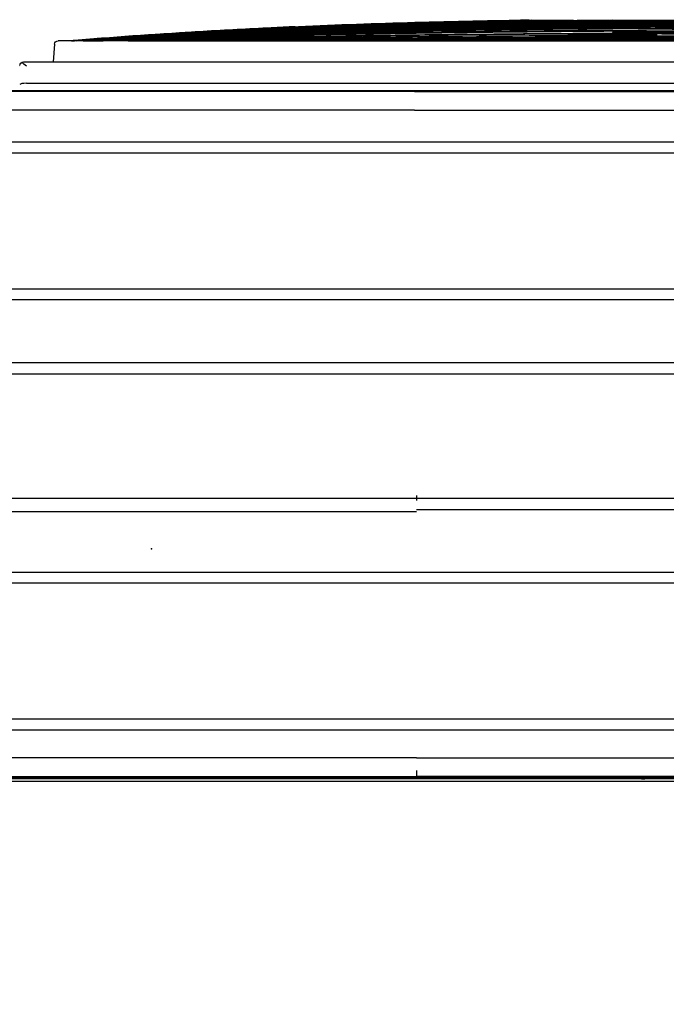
# Model space of a CAD drawing. Header units: millimetres. Extents: x -424979 to 718034, y -72486 to 344972.
# Tile 29 of 256: x 413353 to 414396, y 17683 to 19272. Entities that reach past the tile are written whole.
import ezdxf
from ezdxf import colors
from ezdxf.entities.mleader import LeaderData, LeaderLine
from ezdxf.math import Vec2, Vec3

# ---------------------------------------------------------------- set-up
doc = ezdxf.new("R2010")
doc.units = ezdxf.units.MM
doc.header["$MEASUREMENT"] = 0
doc.layers.add('IS_KLIM Opis_Średnice', color=7, linetype='Continuous', lineweight=9)
doc.layers.add('IS_KLIM_urządzenia', color=3, linetype='Continuous')

# ---------------------------------------------------------------- blocks, each defined once
blk = doc.blocks.new('G$CE471A013')
at = {"linetype": 'Continuous'}
for p, q in [((-63.256, 37.301), (6.245, 37.301)), ((-62.823, 37.151), (6.095, 37.151)), ((23.598, 37.069), (-66.48, 37.069)), ((-63.211, 37.029), (-21.491, 37.029)), ((-21.491, 36.7), (-21.491, 37.034)), ((20.329, 37.029), (-21.491, 37.029)), ((-55.564, 34.525), (12.681, 34.525)), ((12.681, 33.925), (-55.564, 33.925)), ((-53.591, 26.625), (10.708, 26.625)), ((10.708, 26.025), (-53.591, 26.025)), ((-21.491, 22.784), (12.474, 22.784)), ((-21.491, 22.659), (-55.356, 22.659)), ((-21.491, 22.059), (-55.356, 22.059)), ((-21.491, 21.902), (-21.491, 22.171)), ((12.474, 22.059), (-21.491, 22.059)), ((-21.391, 15.359), (-55.356, 15.359)), ((12.474, 15.359), (-21.391, 15.359)), ((-21.391, 14.759), (-55.356, 14.759)), ((12.474, 14.759), (-21.391, 14.759)), ((-53.591, 11.393), (10.708, 11.393)), ((10.708, 10.793), (-53.591, 10.793)), ((-55.564, 3.493), (12.681, 3.493)), ((12.681, 2.893), (-55.564, 2.893)), ((-61.567, 0.144), (18.685, 0.144)), ((-21.391, 0.184), (-59.916, 0.184)), ((-21.391, 0.184), (17.062, 0.184)), ((-0.517, -0.263), (-62.643, -0.263)), ((-0.367, -1.413), (-63.178, -1.413)), ((-2.02, -2.359), (-1.953, -1.413)), ((-0.357, -1.413), (-0.367, -1.413)), ((-0.15, -1.15), (-0.16, -1.15)), ((-7.032, -2.545), (-57.042, -2.545)), ((-32.037, -2.644), (-32.037, -2.642)), ((-7.032, -2.545), (-2.219, -2.545)), ((-5.317, -2.545), (-5.317, -2.545))]:
    blk.add_line(p, q, dxfattribs=at)
at = {"linetype": 'Continuous', "extrusion": (0, 0, -1)}
for centre, start in [((0.357, -1.213), 180), ((2.219, -2.345), 184)]:
    blk.add_arc(centre, 0.2, start, 270, dxfattribs=at)
at = {"linetype": 'Continuous'}
for centre, major_axis, ratio, start_param, end_param in [((-33.789, 36.701), (1.086, 0), 0.414214, 1.241354, 1.558544), ((-0.517, -0.199), (0.36, 0), 0.176327, 4.712389, 6.279863), ((-0.517, -1.053), (-0.355, 0.355), 0.176327, 1.745329, 2.532861)]:
    blk.add_ellipse(centre, major_axis=major_axis, ratio=ratio, start_param=start_param, end_param=end_param, dxfattribs=at)
for points, degree in [([(-21.491, 36.025), (-63.136, 36.025)], 1), ([(-21.491, 36.025), (-7.576, 36.025), (6.339, 36.025), (20.254, 36.025)], 3), ([(-21.391, 1.188), (-34.734, 1.188), (-48.077, 1.188), (-61.42, 1.188)], 3), ([(-21.391, 1.188), (-8.082, 1.188), (5.228, 1.188), (18.538, 1.188)], 3), ([(-32.037, -3.003), (-41.686, -2.945), (-51.334, -2.803), (-60.98, -2.546)], 3), ([(-32.037, -2.832), (-41.595, -2.794), (-51.153, -2.706), (-60.71, -2.546)], 3), ([(-32.037, -2.642), (-35.976, -2.636), (-39.916, -2.626), (-43.855, -2.612)], 3), ([(-32.037, -2.832), (-22.479, -2.794), (-12.921, -2.706), (-3.364, -2.546)], 3), ([(-32.037, -2.578), (-32.037, -2.579), (-32.037, -2.581), (-32.037, -2.583)], 3), ([(-32.037, -2.639), (-32.037, -2.64), (-32.037, -2.641), (-32.037, -2.642)], 3), ([(-7.721, -2.556), (-7.116, -2.553), (-6.512, -2.549), (-5.907, -2.545)], 3), ([(-7.585, -2.858), (-6.064, -2.768), (-4.543, -2.669), (-3.024, -2.559)], 3), ([(-2.956, -2.552), (-3.001, -2.555), (-3.046, -2.558), (-3.091, -2.561)], 3), ([(-2.956, -2.553), (-3.001, -2.556), (-3.046, -2.559), (-3.091, -2.562)], 3), ([(-2.956, -2.553), (-3.001, -2.556), (-3.046, -2.559), (-3.091, -2.562)], 3), ([(-2.956, -2.554), (-3.001, -2.557), (-3.046, -2.56), (-3.091, -2.563)], 3), ([(-3.09, -2.557), (-3.045, -2.554), (-3, -2.552), (-2.955, -2.549)], 3), ([(-2.955, -2.549), (-3, -2.552), (-3.045, -2.554), (-3.09, -2.557)], 3), ([(-2.957, -2.549), (-3.001, -2.551), (-3.045, -2.553), (-3.089, -2.555)], 3), ([(-2.932, -2.554), (-2.977, -2.557), (-3.022, -2.56), (-3.067, -2.564)], 3), ([(-3.024, -2.56), (-3.024, -2.56), (-3.024, -2.56)], 2), ([(-3.023, -2.559), (-3.023, -2.559), (-3.023, -2.559)], 2), ([(-3.022, -2.55), (-3.022, -2.55), (-3.022, -2.55)], 2), ([(-32.037, -2.772), (-32.861, -2.77), (-33.685, -2.767), (-34.509, -2.764)], 3), ([(-32.037, -2.89), (-32.838, -2.886), (-33.64, -2.882), (-34.441, -2.877)], 3), ([(-32.037, -2.71), (-32.037, -2.711), (-32.037, -2.712), (-32.037, -2.713)], 3), ([(-32.037, -2.772), (-31.213, -2.77), (-30.389, -2.767), (-29.565, -2.764)], 3), ([(-32.037, -2.77), (-32.037, -2.771), (-32.037, -2.772), (-32.037, -2.772)], 3), ([(-32.037, -2.829), (-32.037, -2.83), (-32.037, -2.831), (-32.037, -2.832)], 3), ([(-32.037, -2.89), (-31.236, -2.886), (-30.434, -2.882), (-29.633, -2.877)], 3), ([(-32.037, -2.887), (-32.037, -2.888), (-32.037, -2.889), (-32.037, -2.89)], 3), ([(-32.037, -2.945), (-32.037, -2.945), (-32.037, -2.946), (-32.037, -2.947)], 3), ([(-32.037, -3.001), (-32.037, -3.002), (-32.037, -3.003), (-32.037, -3.003)], 3), ([(-32.037, -3.161), (-32.037, -3.162), (-32.037, -3.162), (-32.037, -3.163)], 3), ([(-18.164, -2.749), (-17.391, -2.739), (-16.618, -2.728), (-15.845, -2.717)], 3), ([(-17.799, -2.785), (-15.415, -2.748), (-13.032, -2.706), (-10.649, -2.657)], 3), ([(-41.256, -3.247), (-38.183, -3.313), (-35.11, -3.36), (-32.037, -3.388)], 3), ([(-40.922, -3.533), (-38.628, -3.589), (-36.333, -3.627), (-34.038, -3.648)], 3), ([(-39.963, -3.342), (-37.321, -3.397), (-34.679, -3.437), (-32.037, -3.462)], 3), ([(-37.196, -3.36), (-35.477, -3.388), (-33.757, -3.41), (-32.037, -3.426)], 3), ([(-34.126, -3.648), (-34.097, -3.648), (-34.067, -3.648), (-34.038, -3.648)], 3), ([(-32.037, -3.306), (-32.719, -3.3), (-33.402, -3.293), (-34.084, -3.286)], 3), ([(-32.037, -3.651), (-32.295, -3.649), (-32.552, -3.648), (-32.81, -3.646)], 3), ([(-32.037, -3.428), (-32.138, -3.427), (-32.24, -3.426), (-32.341, -3.425)], 3), ([(-32.037, -3.637), (-32.128, -3.636), (-32.22, -3.636), (-32.311, -3.635)], 3), ([(-32.037, -3.211), (-32.037, -3.211), (-32.037, -3.212), (-32.037, -3.213)], 3), ([(-32.037, -3.259), (-32.037, -3.259), (-32.037, -3.26), (-32.037, -3.261)], 3), ([(-25.483, -3.299), (-27.667, -3.338), (-29.852, -3.368), (-32.037, -3.388)], 3), ([(-32.037, -3.304), (-32.037, -3.305), (-32.037, -3.306), (-32.037, -3.306)], 3), ([(-32.037, -3.348), (-32.037, -3.348), (-32.037, -3.349), (-32.037, -3.349)], 3), ([(-32.037, -3.388), (-32.037, -3.389), (-32.037, -3.389), (-32.037, -3.39)], 3), ([(-32.037, -3.426), (-32.037, -3.427), (-32.037, -3.427), (-32.037, -3.428)], 3), ([(-32.037, -3.462), (-32.037, -3.462), (-32.037, -3.463), (-32.037, -3.463)], 3), ([(-32.037, -3.494), (-32.037, -3.495), (-32.037, -3.495), (-32.037, -3.496)], 3), ([(-32.037, -3.525), (-32.037, -3.525), (-32.037, -3.525), (-32.037, -3.526)], 3), ([(-32.037, -3.552), (-32.037, -3.552), (-32.037, -3.553), (-32.037, -3.553)], 3), ([(-32.037, -3.577), (-32.037, -3.577), (-32.037, -3.578), (-32.037, -3.578)], 3), ([(-27.275, -3.582), (-28.862, -3.608), (-30.45, -3.626), (-32.037, -3.636)], 3), ([(-32.037, -3.599), (-32.037, -3.599), (-32.037, -3.6), (-32.037, -3.6)], 3), ([(-28.055, -3.611), (-29.382, -3.629), (-30.71, -3.642), (-32.037, -3.65)], 3), ([(-32.037, -3.619), (-32.037, -3.619), (-32.037, -3.619), (-32.037, -3.619)], 3), ([(-32.037, -3.637), (-31.89, -3.636), (-31.744, -3.635), (-31.597, -3.634)], 3), ([(-32.037, -3.636), (-32.037, -3.636), (-32.037, -3.637), (-32.037, -3.637)], 3), ([(-32.037, -3.651), (-31.405, -3.647), (-30.773, -3.643), (-30.142, -3.637)], 3), ([(-32.037, -3.65), (-32.037, -3.65), (-32.037, -3.65), (-32.037, -3.651)], 3), ([(-19.077, -3.415), (-22.729, -3.537), (-26.382, -3.615), (-30.036, -3.648)], 3), ([(-29.948, -3.648), (-29.977, -3.648), (-30.006, -3.648), (-30.036, -3.648)], 3), ([(-29.948, -3.648), (-28.516, -3.635), (-27.085, -3.615), (-25.654, -3.588)], 3), ([(-18.767, -3.419), (-22.083, -3.533), (-25.4, -3.609), (-28.717, -3.646)], 3), ([(-28.676, -3.646), (-28.69, -3.646), (-28.703, -3.646), (-28.717, -3.646)], 3), ([(-28.676, -3.646), (-27.337, -3.631), (-25.999, -3.61), (-24.66, -3.582)], 3), ([(-28.008, -3.648), (-28.016, -3.648), (-28.023, -3.648), (-28.031, -3.648)], 3), ([(-27.658, -3.652), (-27.662, -3.652), (-27.665, -3.652), (-27.668, -3.652)], 3), ([(-27.551, -3.657), (-27.552, -3.684)], 1), ([(-27.551, -3.657), (-27.238, -3.653), (-26.925, -3.649), (-26.612, -3.645)], 3), ([(-27.551, -3.657), (-27.551, -3.657), (-27.551, -3.657), (-27.551, -3.657)], 3), ([(-27.514, -3.604), (-25.962, -3.58), (-24.41, -3.549), (-22.859, -3.51)], 3)]:
    blk.add_open_spline(points, degree=degree, dxfattribs=at)
for points, knots in [([(-32.037, -3.261), (-36.938, -3.218), (-41.838, -3.138), (-51.533, -2.903), (-56.327, -2.75), (-61.119, -2.546)], [0, 0, 0, 0, 0.505409, 0.505409, 1, 1, 1, 1]), ([(-61.118, -2.551), (-56.329, -2.844), (-51.536, -3.059), (-41.841, -3.378), (-36.939, -3.481), (-32.037, -3.525)], [0, 0, 0, 0, 0.494599, 0.494599, 1, 1, 1, 1]), ([(-32.037, -3.496), (-36.939, -3.451), (-41.841, -3.35), (-51.536, -3.04), (-56.329, -2.832), (-61.118, -2.551)], [0, 0, 0, 0, 0.505401, 0.505401, 1, 1, 1, 1]), ([(-61.118, -2.551), (-56.329, -2.832), (-51.536, -3.039), (-41.841, -3.349), (-36.939, -3.45), (-32.037, -3.494)], [0, 0, 0, 0, 0.494599, 0.494599, 1, 1, 1, 1]), ([(-32.037, -3.553), (-36.94, -3.512), (-41.841, -3.407), (-51.536, -3.079), (-56.33, -2.856), (-61.118, -2.552)], [0, 0, 0, 0, 0.505401, 0.505401, 1, 1, 1, 1]), ([(-32.037, -3.526), (-36.939, -3.483), (-41.841, -3.38), (-51.536, -3.06), (-56.329, -2.845), (-61.118, -2.552)], [0, 0, 0, 0, 0.505401, 0.505401, 1, 1, 1, 1]), ([(-32.037, -3.6), (-36.94, -3.563), (-41.842, -3.457), (-51.537, -3.114), (-56.33, -2.879), (-61.118, -2.553)], [0, 0, 0, 0, 0.505401, 0.505401, 1, 1, 1, 1]), ([(-32.037, -3.578), (-36.94, -3.538), (-41.842, -3.433), (-51.537, -3.097), (-56.33, -2.868), (-61.118, -2.553)], [0, 0, 0, 0, 0.505401, 0.505401, 1, 1, 1, 1]), ([(-32.037, -3.619), (-36.94, -3.585), (-41.843, -3.48), (-51.538, -3.13), (-56.331, -2.889), (-61.118, -2.554)], [0, 0, 0, 0, 0.505401, 0.505401, 1, 1, 1, 1]), ([(-32.037, -3.39), (-36.939, -3.345), (-41.84, -3.252), (-51.533, -2.975), (-56.326, -2.793), (-61.115, -2.549)], [0, 0, 0, 0, 0.505465, 0.505465, 1, 1, 1, 1]), ([(-61.106, -2.549), (-56.319, -2.779), (-51.53, -2.951), (-41.839, -3.214), (-36.938, -3.303), (-32.037, -3.348)], [0, 0, 0, 0, 0.494375, 0.494375, 1, 1, 1, 1]), ([(-32.037, -3.111), (-36.937, -3.076), (-41.838, -3.01), (-51.506, -2.824), (-56.274, -2.704), (-61.042, -2.546)], [0, 0, 0, 0, 0.50677, 0.50677, 1, 1, 1, 1]), ([(-32.037, -3.058), (-36.937, -3.025), (-41.837, -2.966), (-51.506, -2.797), (-56.274, -2.688), (-61.041, -2.545)], [0, 0, 0, 0, 0.506778, 0.506778, 1, 1, 1, 1]), ([(-61.021, -2.546), (-56.261, -2.688), (-51.499, -2.795), (-41.837, -2.964), (-36.937, -3.023), (-32.037, -3.056)], [0, 0, 0, 0, 0.492868, 0.492868, 1, 1, 1, 1]), ([(-32.037, -3.349), (-36.938, -3.305), (-41.839, -3.215), (-51.494, -2.953), (-56.248, -2.782), (-61, -2.554)], [0, 0, 0, 0, 0.507485, 0.507485, 1, 1, 1, 1]), ([(-32.037, -3.213), (-36.938, -3.173), (-41.838, -3.097), (-51.488, -2.878), (-56.237, -2.737), (-60.984, -2.551)], [0, 0, 0, 0, 0.507767, 0.507767, 1, 1, 1, 1]), ([(-60.984, -2.551), (-56.237, -2.736), (-51.488, -2.877), (-41.838, -3.095), (-36.938, -3.17), (-32.037, -3.211)], [0, 0, 0, 0, 0.492233, 0.492233, 1, 1, 1, 1]), ([(-60.984, -2.552), (-56.237, -2.752), (-51.488, -2.903), (-41.839, -3.136), (-36.938, -3.216), (-32.037, -3.259)], [0, 0, 0, 0, 0.492233, 0.492233, 1, 1, 1, 1]), ([(-32.037, -2.947), (-34.87, -2.932), (-37.702, -2.91), (-43.368, -2.851), (-46.201, -2.816), (-51.866, -2.73), (-54.699, -2.68), (-58.666, -2.597), (-59.8, -2.572), (-60.934, -2.546)], [0, 0, 0, 0, 0.294057, 0.294057, 0.58814, 0.58814, 0.882227, 0.882227, 1, 1, 1, 1]), ([(-60.894, -2.547), (-58.354, -2.605), (-55.814, -2.657), (-50.519, -2.751), (-47.764, -2.792), (-42.254, -2.862), (-39.498, -2.891), (-35.174, -2.926), (-33.606, -2.936), (-32.037, -2.945)], [0, 0, 0, 0, 0.264103, 0.264103, 0.550513, 0.550513, 0.836923, 0.836923, 1, 1, 1, 1]), ([(-60.501, -2.547), (-57.467, -2.586), (-54.433, -2.62), (-49.709, -2.664), (-48.019, -2.679), (-42.949, -2.718), (-39.569, -2.739), (-34.805, -2.76), (-33.421, -2.765), (-32.037, -2.77)], [0, 0, 0, 0, 0.319801, 0.319801, 0.497905, 0.497905, 0.854114, 0.854114, 1, 1, 1, 1]), ([(-32.037, -2.713), (-34.859, -2.706), (-37.681, -2.696), (-41.915, -2.677), (-43.326, -2.67), (-47.56, -2.647), (-50.382, -2.629), (-55.564, -2.59), (-57.923, -2.569), (-60.283, -2.546)], [0, 0, 0, 0, 0.299747, 0.299747, 0.449624, 0.449624, 0.749381, 0.749381, 1, 1, 1, 1]), ([(-60.283, -2.546), (-58.036, -2.568), (-55.79, -2.587), (-52.212, -2.614), (-50.88, -2.623), (-46.883, -2.65), (-44.219, -2.664), (-38.89, -2.689), (-36.225, -2.699), (-33.053, -2.707), (-32.545, -2.709), (-32.037, -2.71)], [0, 0, 0, 0, 0.238571, 0.238571, 0.380065, 0.380065, 0.663055, 0.663055, 0.946044, 0.946044, 1, 1, 1, 1]), ([(-32.037, -3.463), (-36.939, -3.418), (-41.84, -3.319), (-51.147, -3.031), (-55.552, -2.852), (-59.955, -2.614)], [0, 0, 0, 0, 0.526489, 0.526489, 1, 1, 1, 1]), ([(-58.091, -2.545), (-55.347, -2.562), (-52.602, -2.575), (-48.884, -2.591), (-47.911, -2.595), (-44.991, -2.607), (-43.045, -2.613), (-39.152, -2.625), (-37.205, -2.63), (-34.185, -2.636), (-33.111, -2.638), (-32.037, -2.639)], [0, 0, 0, 0, 0.31601, 0.31601, 0.42808, 0.42808, 0.652219, 0.652219, 0.876357, 0.876357, 1, 1, 1, 1]), ([(-32.037, -2.583), (-36.954, -2.579), (-41.87, -2.572), (-49.186, -2.558), (-51.586, -2.553), (-53.986, -2.547)], [0, 0, 0, 0, 0.672022, 0.672022, 1, 1, 1, 1]), ([(-32.037, -3.058), (-27.137, -3.025), (-22.236, -2.966), (-12.557, -2.796), (-7.778, -2.688), (-3, -2.544)], [0, 0, 0, 0, 0.506209, 0.506209, 1, 1, 1, 1]), ([(-32.037, -3.111), (-27.136, -3.076), (-22.236, -3.01), (-12.557, -2.824), (-7.778, -2.704), (-3, -2.545)], [0, 0, 0, 0, 0.506209, 0.506209, 1, 1, 1, 1]), ([(-5.983, -2.545), (-8.727, -2.562), (-11.472, -2.575), (-15.189, -2.591), (-16.163, -2.595), (-19.083, -2.607), (-21.029, -2.613), (-24.922, -2.625), (-26.869, -2.63), (-29.889, -2.636), (-30.963, -2.638), (-32.037, -2.639)], [0, 0, 0, 0, 0.31601, 0.31601, 0.42808, 0.42808, 0.652219, 0.652219, 0.876357, 0.876357, 1, 1, 1, 1]), ([(-32.037, -2.578), (-32.037, -2.577), (-32.037, -2.575), (-32.037, -2.569), (-32.037, -2.565), (-32.037, -2.556), (-32.037, -2.551), (-32.037, -2.545)], [0, 0, 0, 0, 0.356764, 0.356764, 0.713527, 0.713527, 1, 1, 1, 1]), ([(-32.037, -3.261), (-27.136, -3.218), (-22.236, -3.138), (-12.541, -2.903), (-7.747, -2.75), (-2.955, -2.546)], [0, 0, 0, 0, 0.505409, 0.505409, 1, 1, 1, 1]), ([(-32.037, -2.947), (-29.204, -2.932), (-26.371, -2.91), (-20.706, -2.851), (-17.873, -2.816), (-12.207, -2.73), (-9.375, -2.68), (-5.408, -2.597), (-4.274, -2.572), (-3.139, -2.546)], [0, 0, 0, 0, 0.294057, 0.294057, 0.58814, 0.58814, 0.882227, 0.882227, 1, 1, 1, 1]), ([(-32.037, -2.713), (-29.215, -2.706), (-26.392, -2.696), (-22.159, -2.677), (-20.748, -2.67), (-16.514, -2.647), (-13.692, -2.629), (-8.513, -2.59), (-6.157, -2.569), (-3.8, -2.546)], [0, 0, 0, 0, 0.299848, 0.299848, 0.449777, 0.449777, 0.749636, 0.749636, 1, 1, 1, 1]), ([(-3.791, -2.546), (-6.037, -2.568), (-8.284, -2.587), (-11.862, -2.614), (-13.194, -2.623), (-17.191, -2.65), (-19.855, -2.664), (-25.184, -2.689), (-27.848, -2.699), (-31.021, -2.707), (-31.529, -2.709), (-32.037, -2.71)], [0, 0, 0, 0, 0.238571, 0.238571, 0.380065, 0.380065, 0.663055, 0.663055, 0.946044, 0.946044, 1, 1, 1, 1]), ([(-3.18, -2.547), (-5.72, -2.605), (-8.26, -2.657), (-13.555, -2.751), (-16.31, -2.792), (-21.82, -2.862), (-24.575, -2.891), (-28.899, -2.926), (-30.468, -2.936), (-32.037, -2.945)], [0, 0, 0, 0, 0.264103, 0.264103, 0.550513, 0.550513, 0.836923, 0.836923, 1, 1, 1, 1]), ([(-3.573, -2.547), (-6.607, -2.586), (-9.641, -2.62), (-14.365, -2.664), (-16.055, -2.679), (-21.125, -2.718), (-24.504, -2.739), (-29.268, -2.76), (-30.653, -2.765), (-32.037, -2.77)], [0, 0, 0, 0, 0.319801, 0.319801, 0.497905, 0.497905, 0.854114, 0.854114, 1, 1, 1, 1]), ([(-32.037, -2.583), (-27.12, -2.579), (-22.204, -2.572), (-14.887, -2.558), (-12.488, -2.553), (-10.088, -2.547)], [0, 0, 0, 0, 0.672022, 0.672022, 1, 1, 1, 1]), ([(-32.037, -3.39), (-27.135, -3.345), (-22.234, -3.252), (-12.541, -2.975), (-7.748, -2.793), (-2.959, -2.549)], [0, 0, 0, 0, 0.505465, 0.505465, 1, 1, 1, 1]), ([(-2.968, -2.549), (-7.755, -2.779), (-12.544, -2.951), (-22.235, -3.214), (-27.136, -3.303), (-32.037, -3.348)], [0, 0, 0, 0, 0.494375, 0.494375, 1, 1, 1, 1]), ([(-32.037, -3.463), (-27.135, -3.418), (-22.234, -3.319), (-12.539, -3.019), (-7.745, -2.82), (-2.955, -2.55)], [0, 0, 0, 0, 0.505401, 0.505401, 1, 1, 1, 1]), ([(-2.955, -2.55), (-7.745, -2.819), (-12.539, -3.018), (-22.234, -3.318), (-27.135, -3.416), (-32.037, -3.462)], [0, 0, 0, 0, 0.494599, 0.494599, 1, 1, 1, 1]), ([(-32.037, -3.306), (-27.136, -3.263), (-22.235, -3.177), (-12.563, -2.928), (-7.792, -2.766), (-3.023, -2.55)], [0, 0, 0, 0, 0.506586, 0.506586, 1, 1, 1, 1]), ([(-2.956, -2.551), (-7.745, -2.844), (-12.538, -3.059), (-22.233, -3.378), (-27.134, -3.481), (-32.037, -3.525)], [0, 0, 0, 0, 0.494599, 0.494599, 1, 1, 1, 1]), ([(-32.037, -3.496), (-27.135, -3.451), (-22.233, -3.35), (-12.538, -3.04), (-7.745, -2.832), (-2.956, -2.551)], [0, 0, 0, 0, 0.505401, 0.505401, 1, 1, 1, 1]), ([(-2.956, -2.551), (-7.745, -2.832), (-12.538, -3.039), (-22.233, -3.349), (-27.135, -3.45), (-32.037, -3.494)], [0, 0, 0, 0, 0.494599, 0.494599, 1, 1, 1, 1]), ([(-32.037, -3.213), (-27.136, -3.173), (-22.236, -3.097), (-12.586, -2.878), (-7.837, -2.737), (-3.09, -2.551)], [0, 0, 0, 0, 0.507767, 0.507767, 1, 1, 1, 1]), ([(-3.09, -2.551), (-7.837, -2.736), (-12.586, -2.877), (-22.236, -3.095), (-27.136, -3.17), (-32.037, -3.211)], [0, 0, 0, 0, 0.492233, 0.492233, 1, 1, 1, 1]), ([(-32.037, -3.553), (-27.134, -3.512), (-22.232, -3.407), (-12.537, -3.079), (-7.744, -2.856), (-2.956, -2.552)], [0, 0, 0, 0, 0.505401, 0.505401, 1, 1, 1, 1]), ([(-32.037, -3.526), (-27.134, -3.483), (-22.233, -3.38), (-12.538, -3.06), (-7.745, -2.845), (-2.956, -2.552)], [0, 0, 0, 0, 0.505401, 0.505401, 1, 1, 1, 1]), ([(-3.09, -2.552), (-7.837, -2.752), (-12.586, -2.903), (-22.235, -3.136), (-27.136, -3.216), (-32.037, -3.259)], [0, 0, 0, 0, 0.492233, 0.492233, 1, 1, 1, 1]), ([(-32.037, -3.6), (-27.134, -3.563), (-22.232, -3.457), (-12.536, -3.114), (-7.744, -2.879), (-2.956, -2.553)], [0, 0, 0, 0, 0.505401, 0.505401, 1, 1, 1, 1]), ([(-32.037, -3.578), (-27.134, -3.538), (-22.232, -3.433), (-12.537, -3.097), (-7.744, -2.868), (-2.956, -2.553)], [0, 0, 0, 0, 0.505401, 0.505401, 1, 1, 1, 1]), ([(-32.037, -3.619), (-27.134, -3.585), (-22.231, -3.48), (-12.536, -3.13), (-7.743, -2.889), (-2.956, -2.554)], [0, 0, 0, 0, 0.505401, 0.505401, 1, 1, 1, 1]), ([(-32.037, -3.349), (-27.136, -3.305), (-22.235, -3.215), (-12.58, -2.953), (-7.826, -2.782), (-3.074, -2.554)], [0, 0, 0, 0, 0.507485, 0.507485, 1, 1, 1, 1]), ([(-32.037, -2.639), (-32.037, -2.639), (-32.037, -2.637), (-32.037, -2.631), (-32.037, -2.627), (-32.037, -2.616), (-32.037, -2.61), (-32.037, -2.596), (-32.037, -2.589), (-32.037, -2.578), (-32.037, -2.576), (-32.037, -2.573)], [0, 0, 0, 0, 0.231562, 0.231562, 0.463124, 0.463124, 0.694686, 0.694686, 0.926248, 0.926248, 1, 1, 1, 1]), ([(-32.037, -2.642), (-27.827, -2.636), (-23.617, -2.625), (-18.87, -2.608), (-18.334, -2.606), (-17.797, -2.604)], [0, 0, 0, 0, 0.886937, 0.886937, 1, 1, 1, 1]), ([(-32.037, -2.71), (-32.037, -2.709), (-32.037, -2.708), (-32.037, -2.702), (-32.037, -2.697), (-32.037, -2.687), (-32.037, -2.68), (-32.037, -2.667), (-32.037, -2.659), (-32.037, -2.649), (-32.037, -2.646), (-32.037, -2.644)], [0, 0, 0, 0, 0.231495, 0.231495, 0.46299, 0.46299, 0.694485, 0.694485, 0.925981, 0.925981, 1, 1, 1, 1]), ([(-14.972, -3.306), (-14.541, -3.287), (-12.888, -3.21), (-8.993, -3.004), (-5.532, -2.766), (-3.295, -2.585)], [0, 0, 0, 0, 0.110637, 0.424462, 1, 1, 1, 1]), ([(-9.673, -2.62), (-8.285, -2.605), (-6.897, -2.589), (-4.826, -2.563), (-4.143, -2.554), (-3.459, -2.545)], [0, 0, 0, 0, 0.670073, 0.670073, 1, 1, 1, 1]), ([(-5.313, -2.545), (-5.321, -2.545), (-5.314, -2.545), (-5.258, -2.545), (-5.187, -2.545), (-4.997, -2.545), (-4.879, -2.545), (-4.754, -2.545)], [0, 0, 0, 0, 0.244899, 0.244899, 0.62245, 0.62245, 1, 1, 1, 1]), ([(-57.423, -2.786), (-53.865, -2.995), (-50.304, -3.157), (-41.842, -3.456), (-36.94, -3.562), (-32.037, -3.599)], [0, 0, 0, 0, 0.420951, 0.420951, 1, 1, 1, 1]), ([(-56.809, -2.838), (-53.456, -3.04), (-50.1, -3.198), (-41.843, -3.499), (-36.94, -3.605), (-32.037, -3.636)], [0, 0, 0, 0, 0.406561, 0.406561, 1, 1, 1, 1]), ([(-56.729, -2.835), (-53.402, -3.029), (-50.073, -3.182), (-41.843, -3.479), (-36.94, -3.585), (-32.037, -3.619)], [0, 0, 0, 0, 0.40464, 0.40464, 1, 1, 1, 1]), ([(-34.126, -3.648), (-38.681, -3.606), (-43.236, -3.494), (-50.098, -3.221), (-52.408, -3.111), (-54.717, -2.979)], [0, 0, 0, 0, 0.663309, 0.663309, 1, 1, 1, 1]), ([(-51.456, -3.137), (-49.886, -3.212), (-48.315, -3.278), (-41.843, -3.518), (-36.941, -3.623), (-32.037, -3.65)], [0, 0, 0, 0, 0.242783, 0.242783, 1, 1, 1, 1]), ([(-32.037, -2.77), (-32.037, -2.769), (-32.037, -2.767), (-32.037, -2.761), (-32.037, -2.757), (-32.037, -2.747), (-32.037, -2.74), (-32.037, -2.726), (-32.037, -2.719), (-32.037, -2.709), (-32.037, -2.706), (-32.037, -2.704)], [0, 0, 0, 0, 0.231403, 0.231403, 0.462805, 0.462805, 0.694209, 0.694209, 0.925613, 0.925613, 1, 1, 1, 1]), ([(-32.037, -3.428), (-27.135, -3.382), (-22.234, -3.286), (-13.64, -3.03), (-9.947, -2.892), (-6.255, -2.716)], [0, 0, 0, 0, 0.570136, 0.570136, 1, 1, 1, 1]), ([(-6.837, -2.743), (-10.335, -2.905), (-13.834, -3.035), (-22.234, -3.285), (-27.135, -3.381), (-32.037, -3.426)], [0, 0, 0, 0, 0.416676, 0.416676, 1, 1, 1, 1]), ([(-32.037, -2.829), (-32.037, -2.828), (-32.037, -2.827), (-32.037, -2.821), (-32.037, -2.816), (-32.037, -2.806), (-32.037, -2.799), (-32.037, -2.786), (-32.037, -2.778), (-32.037, -2.768), (-32.037, -2.765), (-32.037, -2.763)], [0, 0, 0, 0, 0.231285, 0.231285, 0.46257, 0.46257, 0.693856, 0.693856, 0.925144, 0.925144, 1, 1, 1, 1]), ([(-32.037, -2.887), (-32.037, -2.887), (-32.037, -2.885), (-32.037, -2.879), (-32.037, -2.875), (-32.037, -2.864), (-32.037, -2.858), (-32.037, -2.844), (-32.037, -2.836), (-32.037, -2.826), (-32.037, -2.824), (-32.037, -2.821)], [0, 0, 0, 0, 0.231142, 0.231142, 0.462283, 0.462283, 0.693426, 0.693426, 0.924571, 0.924571, 1, 1, 1, 1]), ([(-7.345, -2.835), (-10.672, -3.029), (-14.001, -3.182), (-22.231, -3.479), (-27.134, -3.585), (-32.037, -3.619)], [0, 0, 0, 0, 0.40464, 0.40464, 1, 1, 1, 1]), ([(-32.037, -2.945), (-32.037, -2.944), (-32.037, -2.942), (-32.037, -2.936), (-32.037, -2.932), (-32.037, -2.922), (-32.037, -2.915), (-32.037, -2.902), (-32.037, -2.894), (-32.037, -2.884), (-32.037, -2.881), (-32.037, -2.878)], [0, 0, 0, 0, 0.230972, 0.230972, 0.461944, 0.461944, 0.692918, 0.692918, 0.923895, 0.923895, 1, 1, 1, 1]), ([(-32.037, -3.001), (-32.037, -3), (-32.037, -2.999), (-32.037, -2.993), (-32.037, -2.988), (-32.037, -2.978), (-32.037, -2.972), (-32.037, -2.958), (-32.037, -2.95), (-32.037, -2.94), (-32.037, -2.937), (-32.037, -2.935)], [0, 0, 0, 0, 0.230777, 0.230777, 0.461553, 0.461553, 0.692332, 0.692332, 0.923115, 0.923115, 1, 1, 1, 1]), ([(-9.543, -2.946), (-12.138, -3.08), (-14.734, -3.191), (-22.232, -3.456), (-27.134, -3.562), (-32.037, -3.599)], [0, 0, 0, 0, 0.346419, 0.346419, 1, 1, 1, 1]), ([(-9.972, -2.955), (-12.425, -3.076), (-14.878, -3.177), (-22.232, -3.432), (-27.134, -3.537), (-32.037, -3.577)], [0, 0, 0, 0, 0.333694, 0.333694, 1, 1, 1, 1]), ([(-32.037, -3.109), (-32.037, -3.109), (-32.037, -3.107), (-32.037, -3.101), (-32.037, -3.097), (-32.037, -3.087), (-32.037, -3.081), (-32.037, -3.075)], [0, 0, 0, 0, 0.343869, 0.343869, 0.687737, 0.687737, 1, 1, 1, 1]), ([(-5.622, -2.755), (-8.854, -2.983), (-12.09, -3.161), (-19.56, -3.48), (-23.795, -3.596), (-28.031, -3.648)], [0, 0, 0, 0, 0.433408, 0.433408, 1, 1, 1, 1]), ([(-28.008, -3.648), (-23.776, -3.596), (-19.545, -3.48), (-12.084, -3.161), (-8.854, -2.983), (-5.627, -2.756)], [0, 0, 0, 0, 0.566773, 0.566773, 1, 1, 1, 1]), ([(-27.801, -3.592), (-24.31, -3.54), (-20.82, -3.45), (-15.12, -3.241), (-12.91, -3.145), (-10.701, -3.031)], [0, 0, 0, 0, 0.612154, 0.612154, 1, 1, 1, 1]), ([(-5.027, -2.716), (-8.397, -2.964), (-11.771, -3.156), (-19.318, -3.484), (-23.493, -3.6), (-27.668, -3.652)], [0, 0, 0, 0, 0.447256, 0.447256, 1, 1, 1, 1]), ([(-27.658, -3.652), (-23.484, -3.601), (-19.311, -3.485), (-11.533, -3.146), (-7.927, -2.937), (-4.325, -2.664)], [0, 0, 0, 0, 0.536112, 0.536112, 1, 1, 1, 1]), ([(-21.707, -3.479), (-20.248, -3.439), (-18.789, -3.392), (-15.054, -3.254), (-12.779, -3.153), (-10.505, -3.032)], [0, 0, 0, 0, 0.390602, 0.390602, 1, 1, 1, 1]), ([(-48.23, -3.208), (-47.734, -3.227), (-47.238, -3.245), (-41.842, -3.432), (-36.94, -3.537), (-32.037, -3.577)], [0, 0, 0, 0, 0.091941, 0.091941, 1, 1, 1, 1])]:
    blk.add_open_spline(points, degree=3, knots=knots, dxfattribs=at)
blk.add_point((-7.241, 24.777), dxfattribs=at)

msp = doc.modelspace()

# ---------------------------------------------------------------- leaders
at = {"layer": 'IS_KLIM Opis_Średnice', "ltscale": 30}
ml = msp.add_multileader_mtext('Standard', dxfattribs=at)
ml.set_content('{\\fArial|b0|i0|c238|p0;\\C7;Typ: Jednostka zewnętrzna \\P\\P\\pi2.25,a0.5,sm1;\\H0.916667x;\\C256;- głośność nie większa niż 46dB(A),\\P-masa nie większa niż 39kg,\\P\\A1;-przewody chłodnicze fi6,35/9,52mm,\\P-czynnik chłodniczy R32,\\P-nom. pobór mocy chłodzenie nie więcej niż 5,00kW,\\P-nom. pobór mocy grzanie nie więcej niż 8,2kW,\\P-zasilanie jednostki zewn. 3x1,5mm2, 230V,1N,50Hz,\\P-zabezpieczenie nadprądowe 1-biegunowy C10,\\P-sterowanie 4x1,5mm2 do jedn. wew.,\\P-zestaw do pracy całorocznej w trybie grzania.}', color=256)
ml.set_leader_properties()
ml.build(insert=Vec2(0, 0))
ml.multileader.update_dxf_attribs({"text_left_attachment_type": 6, "text_right_attachment_type": 6, "dogleg_length": 0.36, "arrow_head_size": 12})
ctx = ml.context
ctx.base_point, ctx.char_height, ctx.arrow_head_size, ctx.landing_gap_size, ctx.plane_origin = Vec3(399283.8, 17557.3), 600, 12, 6, Vec3(407550.5, 15801.1)
ctx.left_attachment, ctx.right_attachment = 6, 6
notes = []
notes.append((ctx, [(0, (1, 1, 0), (417354, 17557.3), (-1, 0), 0.54, [(0, [(430118.1, 17557.3)], 256, [])])]))
ctx.mtext.insert, ctx.mtext.width, ctx.mtext.defined_height, ctx.mtext.flow_direction = Vec3(399289.8, 18319), 24920.856, 5800, 5
ctx.mtext.has_bg_fill, ctx.mtext.bg_color, ctx.mtext.bg_scale_factor, ctx.mtext.bg_transparency, ctx.mtext.use_window_bg_color = 1, -939524096, 1.5, 0, 1
for ctx, leaders in notes:
    for number, flags, end, landing, length, lines in leaders:
        leader = LeaderData()
        leader.index, (leader.has_last_leader_line, leader.has_dogleg_vector, leader.attachment_direction) = number, flags
        leader.last_leader_point, leader.dogleg_vector, leader.dogleg_length = Vec3(end), Vec3(landing), length
        for number, points, colour, breaks in lines:
            line = LeaderLine()
            line.index, line.vertices, line.color, line.breaks = number, Vec3.list(points), colors.encode_raw_color(colour), breaks
            leader.lines.append(line)
        ctx.leaders.append(leader)

# ---------------------------------------------------------------- next in the draw order: block references
at = {"layer": 'IS_KLIM_urządzenia', "xscale": 30, "yscale": 30, "zscale": 30, "rotation": 180}
msp.add_blockref('G$CE471A013', (413348.5, 19161.8), dxfattribs=at)

doc.saveas('drawing.dxf')
